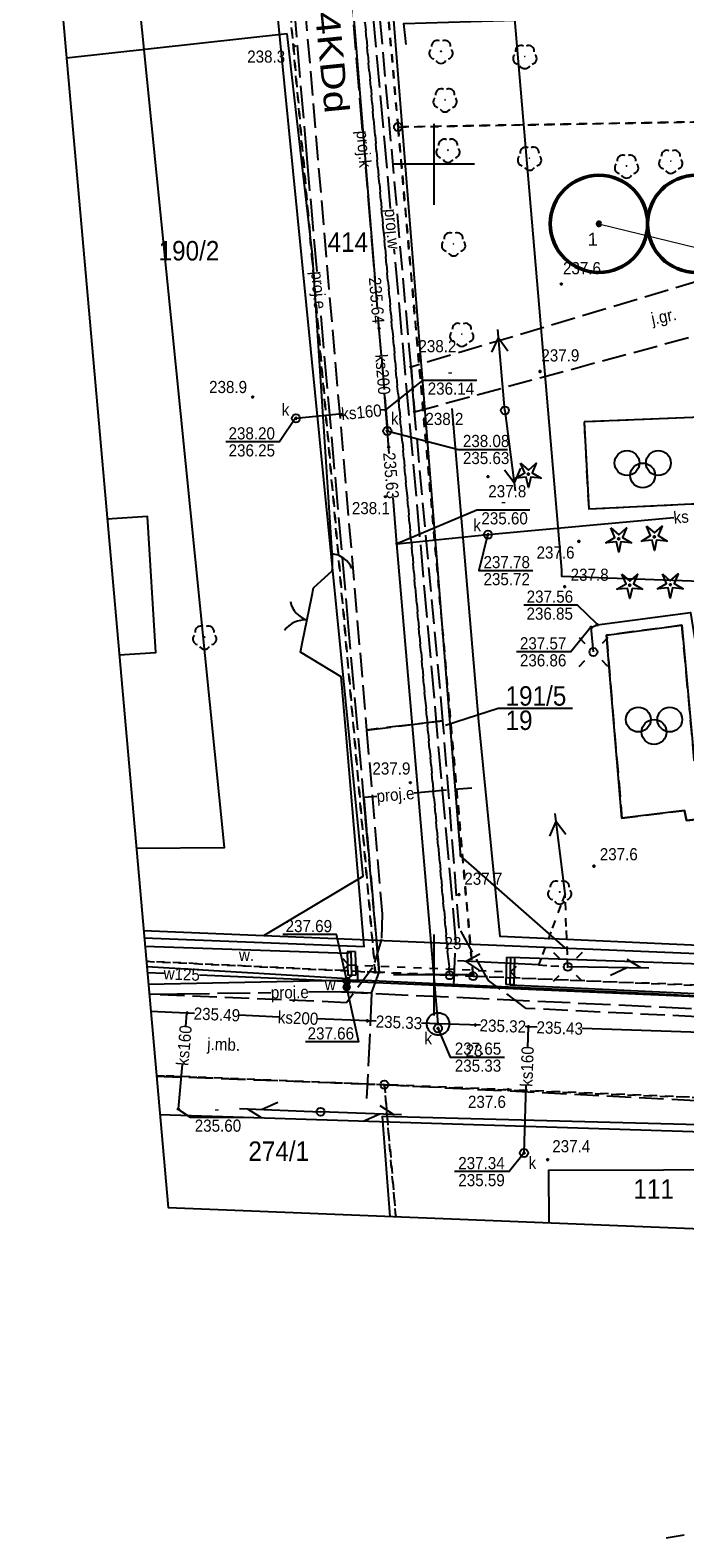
# Model space of a CAD drawing. Extents: x 6567718 to 6567944, y 5646915 to 5647067.
# Tile 1 of 6: x 6567725 to 6567765, y 5646915 to 5647008. Entities that reach past the tile are written whole.
import ezdxf
from ezdxf.enums import TextEntityAlignment as Align

# ---------------------------------------------------------------- set-up
doc = ezdxf.new("R2010")
doc.units = 0
doc.header["$MEASUREMENT"] = 0
for name, pattern in [('DGN_STYLE_2191', [1, -0.25, 0.5, -0.25]), ('DGN_STYLE_9021', [7.5, 3.75, 3.75]), ('KTJZ01_05', [2, 1.5, -0.5]), ('MZ052010', [1.5, 1, -0.5]), ('MZ05_512A', [1.75, -0.25, 0.5, -0.25, 0.5, -0.25]), ('PZAG_03_05', [9, 4.5, 4.5]), ('SUPE_P_01_05', [2.5, 2, -0.5]), ('SUPK_P_01_05', [2.5, 2, -0.5]), ('SUPW_P_01_05', [2.5, 2, -0.5])]:
    doc.linetypes.add(name, pattern=pattern)
for name, color, linetype, lineweight in [('_EKO_DŹ_odwierty', 4, 'CONTINUOUS', 50), ('_Eko_DŹ_odwierty_obszar', 4, 'CONTINUOUS', 50), ('_EKO_DŹ_odwierty_OPIS', 3, 'CONTINUOUS', 15), ('_EKO_DŹ_poziomy', 3, 'CONTINUOUS', 20)]:
    doc.layers.add(name, color=color, linetype=linetype, lineweight=lineweight)
for name, color, linetype in [('BDOT1', 7, 'CONTINUOUS'), ('EWID', 7, 'CONTINUOUS'), ('EWID_BUD', 7, 'CONTINUOUS'), ('GESUT1', 7, 'CONTINUOUS'), ('GESUT2', 7, 'CONTINUOUS'), ('PZAG', 7, 'CONTINUOUS'), ('REDAKCJA1', 7, 'CONTINUOUS')]:
    doc.layers.add(name, color=color, linetype=linetype)
doc.styles.add('Arial_1', font='arial.ttf')
doc.styles.add('STYLE-GEO_140', font='geo_140.shx', dxfattribs={"bigfont": 'geo_140big.shx'})
doc.styles.add('STYLE-SWISSNRW_1250', font='SWISSNRW_1250.shx')

# ---------------------------------------------------------------- blocks, each defined once
blk = doc.blocks.new('K100')
at = {"layer": 'REDAKCJA1', "color": 7, "linetype": 'Continuous'}
for p, q in [((0, -50), (0, 50)), ((50, 0), (-50, 0))]:
    blk.add_line(p, q, dxfattribs=at)
blk = doc.blocks.new('BUBS04_1')
at = {"layer": 'BDOT1', "color": 7, "linetype": 'Continuous'}
for centre in [(-1.92, 0.81), (1.88, 0.81), (-0.02, -0.69)]:
    blk.add_circle(centre, 1.5, dxfattribs=at)
blk = doc.blocks.new('BUBS00_1')
at = {"layer": 'BDOT1', "color": 7, "linetype": 'Continuous', "xscale": 1.700003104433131, "yscale": 1.700003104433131, "zscale": 1.700003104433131}
blk.add_blockref('BUBS04_1', (0, 0.1), dxfattribs=at)
blk = doc.blocks.new('KTOK02_5')
at = {"layer": 'BDOT1', "color": 7, "linetype": 'Continuous'}
for centre, radius, start, end in [((-5.07, -0.58), 5.1, 6.3346, 66.4772), ((5.07, -0.57), 5.09, 113.4577, 173.7302)]:
    blk.add_arc(centre, radius, start, end, dxfattribs=at)
blk = doc.blocks.new('KTOK04_3')
at = {"layer": 'BDOT1', "color": 7, "linetype": 'Continuous'}
blk.add_arc((5.07, -0.58), 5.1, 113.6745, 173.5136, dxfattribs=at)
blk = doc.blocks.new('DWG_H0_10')
at = {"layer": 'BDOT1', "linetype": 'Continuous'}
blk.add_hatch(color=7, dxfattribs=at).paths.add_polyline_path([(-0.1, 0, 1), (0.1, 0, 1)], flags=16)
at = {"layer": 'BDOT1', "color": 7, "linetype": 'Continuous'}
blk.add_lwpolyline([(-0.1, 0, 1), (0.1, 0, 1)], format="xyb", close=True, dxfattribs=at)
blk = doc.blocks.new('OBOP01_1')
at = {"layer": 'BDOT1', "color": 7, "linetype": 'Continuous'}
blk.add_lwpolyline([(-0.97, 1.34), (0, 0.48), (0.97, 1.34), (0.46, 0.15), (1.58, -0.51), (0.28, -0.39), (0, -1.66), (-0.28, -0.39), (-1.58, -0.51), (-0.46, 0.15), (-0.97, 1.34)], dxfattribs=at)
blk.add_circle((0, 0), 0.1, dxfattribs=at)
blk.add_blockref('DWG_H0_10', (0, 0), dxfattribs=at)
blk = doc.blocks.new('OBOP02_1')
at = {"layer": 'BDOT1', "color": 7, "linetype": 'Continuous'}
blk.add_circle((0, 0), 0.01, dxfattribs=at)
for centre, start, end in [((-0.76, -0.25), 138, 258), ((-0.47, 0.65), 66, 186), ((0.47, 0.65), 354, 114), ((0.76, -0.25), 282, 42), ((0, -0.8), 210, 330)]:
    blk.add_arc(centre, 0.7, start, end, dxfattribs=at)
blk = doc.blocks.new('DWG_H0_11')
at = {"layer": 'BDOT1', "linetype": 'Continuous'}
blk.add_hatch(color=7, dxfattribs=at).paths.add_polyline_path([(0.09, 0, 1), (-0.09, 0, 1)], flags=16)
at = {"layer": 'BDOT1', "color": 7, "linetype": 'Continuous'}
blk.add_lwpolyline([(0.09, 0, 1), (-0.09, 0, 1)], format="xyb", close=True, dxfattribs=at)
blk = doc.blocks.new('RTPW01_1')
at = {"layer": 'BDOT1', "color": 7, "linetype": 'Continuous'}
blk.add_circle((0, 0), 0.09, dxfattribs=at)
blk.add_blockref('DWG_H0_11', (0, 0), dxfattribs=at)
blk = doc.blocks.new('801_5')
at = {"layer": 'BDOT1', "linetype": 'Continuous'}
h = blk.add_hatch(color=7, dxfattribs=at)
edge = h.paths.add_edge_path()
edge.add_arc((-0.002, -0.004), 0.045, 0, 360)
at = {"layer": 'BDOT1', "color": 7, "linetype": 'Continuous'}
blk.add_circle((-0.002, -0.004), 0.045, dxfattribs=at)
blk = doc.blocks.new('SUSM04_1')
at = {"layer": 'GESUT1', "color": 235, "linetype": 'Continuous'}
blk.add_circle((0, 0), 0.5, dxfattribs=at)
blk = doc.blocks.new('SUSM01_1')
at = {"layer": 'GESUT1', "color": 235, "linetype": 'Continuous'}
for p, q in [((-1.77, 1.77), (-1.06, 1.06)), ((1.77, 1.77), (1.06, 1.06)), ((-1.77, -1.77), (-1.06, -1.06)), ((1.77, -1.77), (1.06, -1.06))]:
    blk.add_line(p, q, dxfattribs=at)
blk.add_circle((0, 0), 0.5, dxfattribs=at)
blk = doc.blocks.new('SUPT01_1')
at = {"layer": 'GESUT1', "color": 30, "linetype": 'Continuous'}
for p, q in [((-0.01, 4), (-1.01, 2.3)), ((-0.01, 5), (-0.01, -5)), ((-0.01, 2.3), (0.99, 0.3))]:
    blk.add_line(p, q, dxfattribs=at)
blk = doc.blocks.new('SUPT00_1')
at = {"layer": 'GESUT1', "color": 30, "linetype": 'Continuous', "rotation": 270}
blk.add_blockref('SUPT01_1', (5, -0.01), dxfattribs=at)
blk = doc.blocks.new('SUPT01_2')
at = {"layer": 'GESUT1', "color": 30, "linetype": 'Continuous'}
for p, q in [((-0.01, 4), (-1.01, 2.3)), ((-0.01, 5), (-0.01, -5)), ((-0.01, 2.3), (0.99, 0.3))]:
    blk.add_line(p, q, dxfattribs=at)
blk = doc.blocks.new('SUPT00_2')
at = {"layer": 'GESUT1', "color": 30, "linetype": 'Continuous', "rotation": 270}
blk.add_blockref('SUPT01_2', (5, -0.01), dxfattribs=at)
blk = doc.blocks.new('SUPE04_2')
at = {"layer": 'GESUT1', "color": 230, "linetype": 'Continuous'}
for p, q in [((-1, 2.3), (0, 4)), ((0, -5), (0, 5)), ((0, 4), (1, 2.3))]:
    blk.add_line(p, q, dxfattribs=at)
blk = doc.blocks.new('SUPE00_2')
at = {"layer": 'GESUT1', "color": 230, "linetype": 'Continuous', "rotation": 270}
blk.add_blockref('SUPE04_2', (5, 0), dxfattribs=at)
blk = doc.blocks.new('SUPE04_3')
at = {"layer": 'GESUT1', "color": 230, "linetype": 'Continuous'}
for p, q in [((-1, 2.3), (0, 4)), ((0, -5), (0, 5)), ((0, 4), (1, 2.3))]:
    blk.add_line(p, q, dxfattribs=at)
blk = doc.blocks.new('SUPE00_3')
at = {"layer": 'GESUT1', "color": 230, "linetype": 'Continuous', "rotation": 270}
blk.add_blockref('SUPE04_3', (5, 0), dxfattribs=at)
blk = doc.blocks.new('SUPE04_4')
at = {"layer": 'GESUT1', "color": 230, "linetype": 'Continuous'}
for p, q in [((-1, 2.29), (0, 3.99)), ((0, -5.01), (0, 4.99)), ((0, 3.99), (1, 2.29))]:
    blk.add_line(p, q, dxfattribs=at)
blk = doc.blocks.new('SUPE00_4')
at = {"layer": 'GESUT1', "color": 230, "linetype": 'Continuous', "rotation": 270}
blk.add_blockref('SUPE04_4', (5.01, 0), dxfattribs=at)
blk = doc.blocks.new('SUPE04_5')
at = {"layer": 'GESUT1', "color": 230, "linetype": 'Continuous'}
for p, q in [((-1, 2.3), (0, 4)), ((0, -5), (0, 5)), ((0, 4), (1, 2.3))]:
    blk.add_line(p, q, dxfattribs=at)
blk = doc.blocks.new('SUPE00_5')
at = {"layer": 'GESUT1', "color": 230, "linetype": 'Continuous', "rotation": 270}
blk.add_blockref('SUPE04_5', (5, 0), dxfattribs=at)
blk = doc.blocks.new('SUPT01_3')
at = {"layer": 'GESUT1', "color": 30, "linetype": 'Continuous'}
for p, q in [((0, 4), (-1, 2.3)), ((0, 5), (0, -5)), ((0, 2.3), (1, 0.3))]:
    blk.add_line(p, q, dxfattribs=at)
blk = doc.blocks.new('SUPT00_3')
at = {"layer": 'GESUT1', "color": 30, "linetype": 'Continuous', "rotation": 270}
blk.add_blockref('SUPT01_3', (5, 0), dxfattribs=at)
blk = doc.blocks.new('DWG_H0_22')
at = {"layer": 'GESUT1', "linetype": 'Continuous'}
blk.add_hatch(color=202, dxfattribs=at).paths.add_polyline_path([(0.4, 0, 1), (-0.4, 0, 1)], flags=16)
at = {"layer": 'GESUT1', "color": 202, "linetype": 'Continuous'}
blk.add_lwpolyline([(0.4, 0, 1), (-0.4, 0, 1)], format="xyb", close=True, dxfattribs=at)
blk = doc.blocks.new('SUUS25_7')
at = {"layer": 'GESUT1', "color": 202, "linetype": 'Continuous'}
blk.add_circle((0, 0), 0.4, dxfattribs=at)
blk.add_blockref('DWG_H0_22', (0, 0), dxfattribs=at)
blk = doc.blocks.new('SUUS22_1')
at = {"layer": 'GESUT1', "color": 202, "linetype": 'Continuous'}
blk.add_circle((0, 0), 0.5, dxfattribs=at)
blk = doc.blocks.new('DWG_H0_26')
at = {"layer": 'GESUT1', "linetype": 'Continuous'}
blk.add_hatch(color=230, dxfattribs=at).paths.add_polyline_path([(0.09, 0, 1), (-0.09, 0, 1)], flags=16)
at = {"layer": 'GESUT1', "color": 230, "linetype": 'Continuous'}
blk.add_lwpolyline([(0.09, 0, 1), (-0.09, 0, 1)], format="xyb", close=True, dxfattribs=at)
blk = doc.blocks.new('SUPS01_1')
at = {"layer": 'GESUT1', "color": 230, "linetype": 'Continuous'}
blk.add_circle((0, 0), 0.09, dxfattribs=at)
blk.add_blockref('DWG_H0_26', (0, 0), dxfattribs=at)
blk = doc.blocks.new('DWG_H0_27')
at = {"layer": 'GESUT1', "linetype": 'Continuous'}
blk.add_hatch(color=44, dxfattribs=at).paths.add_polyline_path([(-0.09, 0, 1), (0.09, 0, 1)], flags=16)
at = {"layer": 'GESUT1', "color": 44, "linetype": 'Continuous'}
blk.add_lwpolyline([(-0.09, 0, 1), (0.09, 0, 1)], format="xyb", close=True, dxfattribs=at)
blk = doc.blocks.new('SUPS00_1')
at = {"layer": 'GESUT1', "color": 44, "linetype": 'Continuous'}
blk.add_circle((0, 0), 0.09, dxfattribs=at)
blk.add_blockref('DWG_H0_27', (0, 0), dxfattribs=at)
blk = doc.blocks.new('DWG_H0_28')
at = {"layer": 'GESUT1', "linetype": 'Continuous'}
blk.add_hatch(color=5, dxfattribs=at).paths.add_polyline_path([(0.08, -0.01, 1), (-0.1, -0.01, 1)], flags=16)
at = {"layer": 'GESUT1', "color": 5, "linetype": 'Continuous'}
blk.add_lwpolyline([(0.08, -0.01, 1), (-0.1, -0.01, 1)], format="xyb", close=True, dxfattribs=at)
blk = doc.blocks.new('SUPS02_1')
at = {"layer": 'GESUT1', "color": 5, "linetype": 'Continuous'}
blk.add_circle((-0.01, -0.01), 0.09, dxfattribs=at)
blk.add_blockref('DWG_H0_28', (0, 0), dxfattribs=at)
blk = doc.blocks.new('EGBP04_1')
at = {"layer": 'EWID', "color": 92, "linetype": 'Continuous'}
blk.add_circle((0, 0), 0.5, dxfattribs=at)
blk = doc.blocks.new('Y0_18R')
at = {"layer": 'EWID', "linetype": 'Continuous'}
h = blk.add_hatch(color=7, dxfattribs=at)
edge = h.paths.add_edge_path()
edge.add_arc((0, 0), 0.09, 0, 360)
at = {"layer": 'EWID', "color": 92, "linetype": 'Continuous'}
blk.add_circle((0, 0), 0.09, dxfattribs=at)

msp = doc.modelspace()

# ---------------------------------------------------------------- linework, layer by layer
at = {"layer": '_EKO_DŹ_odwierty'}
msp.add_circle((6567760.171, 5646996.328), 0.108, dxfattribs=at)
at = {"layer": '_Eko_DŹ_odwierty_obszar'}
for centre in [(6567760.171, 5646996.328), (6567766.171, 5646996.328)]:
    msp.add_circle(centre, 3, dxfattribs=at)
at = {"layer": '_EKO_DŹ_poziomy'}
msp.add_lwpolyline([(6567760.171, 5646996.328), (6567767.063, 5646994.651), (6567773.503, 5646995.142), (6567775.839, 5646995.273), (6567778.317, 5646995.393), (6567780.088, 5646995.649), (6567781.074, 5646995.748), (6567781.279, 5646995.719)], dxfattribs=at)
at = {"layer": 'BDOT1', "color": 7, "linetype": 'Continuous'}
for p, q in [((6567744.73, 5646950.62), (6567744.361, 5646950.281)), ((6567744.73, 5646950.62), (6567744.391, 5646950.989)), ((6567744.73, 5646950.62), (6567745.23, 5646950.599)), ((6567745.729, 5646950.578), (6567746.229, 5646950.557)), ((6567746.728, 5646950.536), (6567747.228, 5646950.515)), ((6567747.727, 5646950.494), (6567748.227, 5646950.473)), ((6567748.726, 5646950.452), (6567749.226, 5646950.431)), ((6567749.726, 5646950.41), (6567750.225, 5646950.389)), ((6567750.725, 5646950.368), (6567751.224, 5646950.347)), ((6567751.724, 5646950.326), (6567752.223, 5646950.305)), ((6567752.723, 5646950.284), (6567753.222, 5646950.263)), ((6567754.72, 5646950.2), (6567755.089, 5646950.539)), ((6567753.722, 5646950.242), (6567754.222, 5646950.221)), ((6567754.72, 5646950.2), (6567755.059, 5646949.831))]:
    msp.add_line(p, q, dxfattribs=at)
at = {"layer": 'BDOT1', "color": 7, "linetype": 'KTJZ01_05'}
for points in [[(6567740.08, 5647032.17), (6567740.84, 5647023.67), (6567745.84, 5646965.1), (6567750.55, 5646965.68), (6567748.8, 5646984.74), (6567748.58, 5646987.49), (6567745.36, 5647023.84), (6567744.6, 5647032.25)], [(6567776.22, 5646946.92), (6567755.69, 5646947.94), (6567753.35, 5646949.66), (6567751.55, 5646952.88), (6567750.55, 5646965.68), (6567745.84, 5646965.1), (6567746.8, 5646953.77), (6567746.76, 5646952.21), (6567746.21, 5646950.43), (6567744.59, 5646948.29)], [(6567744.59, 5646948.29), (6567732.429, 5646948.807)], [(6567732.87, 5646943.76), (6567746.68, 5646943.25), (6567776.45, 5646941.73)]]:
    msp.add_lwpolyline(points, dxfattribs=at)
at = {"layer": 'BDOT1', "color": 7, "linetype": 'DGN_STYLE_9021'}
for points in [[(6567748.28, 5647007.39), (6567748.14, 5647008.69), (6567786.71, 5647009.83), (6567786.9, 5647009.74)], [(6567740.95, 5647008.04), (6567727.33, 5647006.55)], [(6567743.71, 5646975.98), (6567743.71, 5646976.03), (6567742.5, 5646994.41), (6567740.95, 5647008.04)], [(6567752.77, 5646965.64), (6567751.12, 5646984.94)], [(6567742.461, 5646973.342), (6567742.57, 5646973.88), (6567743.71, 5646974.92), (6567743.71, 5646974.98)], [(6567744.55, 5646965.1), (6567744.28, 5646968.38), (6567741.76, 5646969.9), (6567741.869, 5646970.436)], [(6567775.39, 5646951.41), (6567754.08, 5646952.37), (6567752.77, 5646965.64)], [(6567732.12, 5646952.29), (6567745.69, 5646951.75), (6567744.55, 5646965.1)], [(6567771.31, 5646937.65), (6567771.6, 5646937.94), (6567771.02, 5646940.63), (6567746.8, 5646941.26), (6567747.28, 5646935.11)]]:
    msp.add_lwpolyline(points, dxfattribs=at)
at = {"layer": 'BDOT1', "color": 7, "linetype": 'KTJZ01_05'}
msp.add_lwpolyline([(6567748.58, 5646987.49), (6567748.8, 5646984.74), (6567767.38, 5646989.77), (6567776.79, 5646991.74), (6567800.63, 5646990.6), (6567800.82, 5646993.77), (6567776.54, 5646994.91), (6567766.35, 5646992.81)], close=True, dxfattribs=at)
at = {"layer": 'BDOT1', "color": 7, "linetype": 'Continuous'}
for points in [[(6567759.25, 5646984.11), (6567759.54, 5646978.75), (6567766.72, 5646979.09), (6567766.46, 5646984.4), (6567759.25, 5646984.11)], [(6567743.71, 5646975.98), (6567743.71, 5646974.98)], [(6567741.869, 5646970.436), (6567742.461, 5646973.342)], [(6567769.49, 5646963.57), (6567769.69, 5646959.99), (6567765.56, 5646959.52), (6567765.45, 5646960.15), (6567761.58, 5646959.68), (6567760.64, 5646970.96), (6567765.29, 5646971.57), (6567766.05, 5646963.23), (6567769.49, 5646963.57)], [(6567732.28, 5646950.52), (6567744.7, 5646949.78), (6567744.93, 5646949.97), (6567744.89, 5646951.43), (6567744.67, 5646951.32), (6567732.17, 5646951.76)], [(6567745.14, 5646951.437), (6567744.64, 5646951.423)], [(6567744.64, 5646951.423), (6567744.68, 5646949.963)], [(6567745.14, 5646951.437), (6567745.18, 5646949.977)], [(6567754.46, 5646951.076), (6567754.42, 5646949.406)], [(6567754.96, 5646951.064), (6567754.46, 5646951.076)], [(6567754.96, 5646951.064), (6567754.92, 5646949.394)], [(6567745.18, 5646949.977), (6567744.68, 5646949.963)], [(6567754.92, 5646949.394), (6567754.42, 5646949.406)]]:
    msp.add_lwpolyline(points, dxfattribs=at)
at = {"layer": 'BDOT1', "color": 7, "linetype": 'MZ052010'}
for points in [[(6567759.25, 5646984.11), (6567759.54, 5646978.75), (6567766.72, 5646979.09), (6567766.46, 5646984.4)], [(6567760.64, 5646970.96), (6567761.58, 5646959.68), (6567765.45, 5646960.15), (6567765.56, 5646959.52), (6567769.69, 5646959.99), (6567769.49, 5646963.57), (6567766.05, 5646963.23), (6567765.29, 5646971.57)]]:
    msp.add_lwpolyline(points, close=True, dxfattribs=at)
at = {"layer": 'BDOT1', "color": 7, "linetype": 'Continuous'}
msp.add_lwpolyline([(6567754.67, 5646949.4), (6567775.32, 5646948.43), (6567788.82, 5646947.82), (6567788.74, 5646949.92), (6567787.53, 5646949.94), (6567775.27, 5646950.35), (6567754.71, 5646951.07)], close=True, dxfattribs=at)
at = {"layer": 'EWID', "color": 92, "linetype": 'DGN_STYLE_2191'}
for p, q in [((6567739.12, 5647032.16), (6567746.37, 5646950.17)), ((6567746.37, 5646950.17), (6567739.12, 5647032.16)), ((6567750.97, 5646949.98), (6567745.74, 5647008.76)), ((6567745.74, 5647008.76), (6567750.97, 5646949.98)), ((6567747.21, 5647008.79), (6567747.783, 5647002.3)), ((6567747.783, 5647002.3), (6567747.21, 5647008.79)), ((6567747.783, 5647002.3), (6567830.443, 5647003.7)), ((6567830.443, 5647003.7), (6567747.783, 5647002.3)), ((6567752.41, 5646949.92), (6567747.783, 5647002.3)), ((6567747.783, 5647002.3), (6567752.41, 5646949.92)), ((6567746.37, 5646950.17), (6567732.249, 5646950.844)), ((6567732.25, 5646950.84), (6567746.37, 5646950.17)), ((6567746.37, 5646950.17), (6567750.97, 5646949.98)), ((6567750.97, 5646949.98), (6567746.37, 5646950.17)), ((6567750.97, 5646949.98), (6567752.41, 5646949.92)), ((6567752.41, 5646949.92), (6567750.97, 5646949.98)), ((6567752.41, 5646949.92), (6567823.25, 5646947.076)), ((6567823.25, 5646947.076), (6567752.41, 5646949.92)), ((6567746.94, 5646943.23), (6567732.87, 5646943.79)), ((6567732.87, 5646943.79), (6567746.94, 5646943.23)), ((6567803.73, 5646940.9), (6567746.94, 5646943.23)), ((6567746.94, 5646943.23), (6567803.73, 5646940.9)), ((6567747.64, 5646935.1), (6567746.94, 5646943.23)), ((6567746.94, 5646943.23), (6567747.64, 5646935.1))]:
    msp.add_line(p, q, dxfattribs=at)
at = {"layer": 'EWID', "color": 92, "linetype": 'Continuous'}
msp.add_lwpolyline([(6567750.71, 5646965.4), (6567753.96, 5646966.46), (6567758.53, 5646966.46)], dxfattribs=at)
at = {"layer": 'EWID_BUD', "color": 7, "linetype": 'Continuous'}
for points in [[(6567730.58, 5646969.74), (6567732.85, 5646969.88), (6567732.33, 5646978.27), (6567729.84, 5646978.11)], [(6567771.25, 5646934.15), (6567771.24, 5646937.97), (6567757.05, 5646937.94), (6567757.08, 5646934.72)]]:
    msp.add_lwpolyline(points, dxfattribs=at)
at = {"layer": 'GESUT1', "color": 44, "linetype": 'Continuous'}
for points in [[(6567746.36, 5646992.98), (6567744.68, 5647013.76)], [(6567746.75, 5646988.2), (6567746.58, 5646990.24)], [(6567747.02, 5646984.86), (6567749.33, 5646986.69), (6567752.64, 5646986.69)], [(6567747.24, 5646982.17), (6567747.12, 5646983.55), (6567747.02, 5646984.86), (6567746.94, 5646985.88)], [(6567747.02, 5646984.86), (6567746.68, 5646984.83)], [(6567741.48, 5646984.38), (6567740.47, 5646982.88), (6567737.15, 5646982.88)], [(6567744.35, 5646984.6), (6567741.48, 5646984.33)], [(6567747.16, 5646983.55), (6567751.5, 5646982.41), (6567754.53, 5646982.41)], [(6567750.25, 5646946.98), (6567747.71, 5646976.6), (6567747.47, 5646979.44)], [(6567747.66, 5646976.6), (6567752.64, 5646978.69), (6567755.91, 5646978.69)], [(6567753.32, 5646977.16), (6567764.79, 5646978.21)], [(6567747.71, 5646976.6), (6567753.32, 5646977.16)], [(6567753.32, 5646977.2), (6567752.77, 5646974.94), (6567756.1, 5646974.94)], [(6567735.22, 5646947.63), (6567734.76, 5646947.65), (6567732.52, 5646947.75)], [(6567734.69, 5646946.81), (6567734.76, 5646947.65)], [(6567740.45, 5646947.4), (6567737.99, 5646947.51)], [(6567746.44, 5646947.14), (6567742.77, 5646947.3)], [(6567752.86, 5646946.9), (6567750.25, 5646946.98), (6567749.22, 5646947.02)], [(6567750.24, 5646946.71), (6567751, 5646944.93), (6567754.35, 5646944.93)], [(6567756.36, 5646946.78), (6567755.82, 5646946.8), (6567755.61, 5646946.81)], [(6567755.78, 5646945.52), (6567755.82, 5646946.8)], [(6567796.29, 5646945.45), (6567759.14, 5646946.69)], [(6567734.23, 5646941.74), (6567734.48, 5646944.48)], [(6567755.55, 5646939.02), (6567755.69, 5646943.18)], [(6567734.18, 5646941.74), (6567734.96, 5646941.23), (6567738.23, 5646941.23)], [(6567755.55, 5646939.02), (6567754.63, 5646937.87), (6567751.27, 5646937.87)]]:
    msp.add_lwpolyline(points, dxfattribs=at)
at = {"layer": 'GESUT1', "color": 230, "linetype": 'Continuous'}
for points in [[(6567760.06, 5646971.64), (6567758.85, 5646972.81), (6567755.53, 5646972.81)], [(6567759.83, 5646969.92), (6567759.69, 5646971.43), (6567760.06, 5646971.6), (6567765.81, 5646972.36), (6567766.65, 5646967.04), (6567777.04, 5646966.22), (6567783.41, 5646965.88)], [(6567759.69, 5646971.48), (6567758.43, 5646969.93), (6567755.08, 5646969.93)]]:
    msp.add_lwpolyline(points, dxfattribs=at)
at = {"layer": 'GESUT1', "color": 202, "linetype": 'MZ05_512A'}
msp.add_lwpolyline([(6567756.45, 5646950.62), (6567758.25, 5646950.5), (6567758.08, 5646955)], close=True, dxfattribs=at)
at = {"layer": 'GESUT1', "color": 5, "linetype": 'Continuous'}
for points in [[(6567744.63, 5646949.66), (6567743.98, 5646952.49), (6567740.68, 5646952.49)], [(6567745.26, 5646950.56), (6567745.27, 5646949.69)], [(6567732.31, 5646950.16), (6567733.35, 5646950.11)], [(6567732.374, 5646949.436), (6567745.27, 5646949.69), (6567763.47, 5646948.85), (6567775.42, 5646948.22), (6567794.61, 5646947.19), (6567804.01, 5646946.701)], [(6567735.53, 5646950.01), (6567773.75, 5646948.34), (6567781.45, 5646948.04), (6567783.37, 5646947.98)]]:
    msp.add_lwpolyline(points, dxfattribs=at)
at = {"layer": 'GESUT1', "color": 202, "linetype": 'Continuous'}
msp.add_lwpolyline([(6567744.61, 5646949.25), (6567745.34, 5646945.87), (6567742.07, 5646945.87)], dxfattribs=at)
at = {"layer": 'GESUT1', "color": 44, "linetype": 'Continuous'}
msp.add_lwpolyline([(6567749.56, 5646946.92), (6567749.56, 5646946.98), (6567749.56, 5646947.04), (6567749.57, 5646947.1), (6567749.58, 5646947.16), (6567749.6, 5646947.22), (6567749.62, 5646947.27), (6567749.65, 5646947.33), (6567749.68, 5646947.38), (6567749.72, 5646947.43), (6567749.76, 5646947.47), (6567749.8, 5646947.51), (6567749.85, 5646947.55), (6567749.9, 5646947.58), (6567749.96, 5646947.61), (6567750.01, 5646947.63), (6567750.07, 5646947.65), (6567750.13, 5646947.66), (6567750.19, 5646947.67), (6567750.25, 5646947.67), (6567750.31, 5646947.67), (6567750.37, 5646947.66), (6567750.43, 5646947.65), (6567750.49, 5646947.63), (6567750.54, 5646947.61), (6567750.6, 5646947.58), (6567750.65, 5646947.55), (6567750.7, 5646947.51), (6567750.74, 5646947.47), (6567750.78, 5646947.43), (6567750.82, 5646947.38), (6567750.85, 5646947.33), (6567750.88, 5646947.27), (6567750.9, 5646947.22), (6567750.92, 5646947.16), (6567750.93, 5646947.1), (6567750.94, 5646947.04), (6567750.94, 5646946.98), (6567750.94, 5646946.92), (6567750.93, 5646946.86), (6567750.92, 5646946.8), (6567750.9, 5646946.74), (6567750.88, 5646946.69), (6567750.85, 5646946.63), (6567750.82, 5646946.58), (6567750.78, 5646946.53), (6567750.74, 5646946.49), (6567750.7, 5646946.45), (6567750.65, 5646946.41), (6567750.6, 5646946.38), (6567750.54, 5646946.35), (6567750.49, 5646946.33), (6567750.43, 5646946.31), (6567750.37, 5646946.3), (6567750.31, 5646946.29), (6567750.25, 5646946.29), (6567750.19, 5646946.29), (6567750.13, 5646946.3), (6567750.07, 5646946.31), (6567750.01, 5646946.33), (6567749.96, 5646946.35), (6567749.9, 5646946.38), (6567749.85, 5646946.41), (6567749.8, 5646946.45), (6567749.76, 5646946.49), (6567749.72, 5646946.53), (6567749.68, 5646946.58), (6567749.65, 5646946.63), (6567749.62, 5646946.69), (6567749.6, 5646946.74), (6567749.58, 5646946.8), (6567749.57, 5646946.86)], close=True, dxfattribs=at)
at = {"layer": 'GESUT2', "color": 230, "linetype": 'SUPE_P_01_05'}
for points in [[(6567742.788, 5646993.394), (6567742.17, 5647000.365), (6567740.731, 5647017.413), (6567739.487, 5647032.164)], [(6567745.664, 5646960.958), (6567745.87, 5646958.632), (6567746.62, 5646950.17), (6567744.752, 5646971.237), (6567742.992, 5646991.093)], [(6567748.767, 5646961.234), (6567752.328, 5646961.549)], [(6567746.147, 5646948.866), (6567746.62, 5646950.17), (6567745.87, 5646958.632), (6567745.664, 5646960.958), (6567746.466, 5646961.03)], [(6567732.429, 5646948.812), (6567734.154, 5646948.836), (6567739.945, 5646948.917)], [(6567742.255, 5646948.949), (6567743.906, 5646948.972), (6567746.147, 5646948.866), (6567745.842, 5646942.38)], [(6567746.147, 5646948.866), (6567743.906, 5646948.972), (6567768.211, 5646947.829), (6567784.029, 5646947.086), (6567783.943, 5646940.913), (6567806.461, 5646939.771), (6567821.151, 5646939.027), (6567827.342, 5646938.827), (6567821.151, 5646939.027), (6567849.186, 5646938.121), (6567858.362, 5646937.824)]]:
    msp.add_lwpolyline(points, dxfattribs=at)
at = {"layer": 'GESUT2', "color": 5, "linetype": 'SUPW_P_01_05'}
for points in [[(6567747.32, 5646997.27), (6567746.19, 5647009.95), (6567746.94, 5647010.84), (6567745.55, 5647032.27)], [(6567751.21, 5646949.35), (6567751.35, 5646952.13), (6567747.55, 5646994.76)]]:
    msp.add_lwpolyline(points, dxfattribs=at)
at = {"layer": 'GESUT2', "color": 44, "linetype": 'SUPK_P_01_05'}
for points in [[(6567745.594, 5647002.082), (6567745.046, 5647008.594)], [(6567747.147, 5646983.625), (6567745.784, 5646999.82)]]:
    msp.add_lwpolyline(points, dxfattribs=at)
at = {"layer": 'PZAG', "color": 191, "linetype": 'PZAG_03_05'}
msp.add_line((6567764.31, 5646915.28), (6567765.42, 5646915.46), dxfattribs=at)
at = {"layer": 'PZAG', "color": 53, "linetype": 'Continuous'}
for points in [[(6567739.51, 5646952.44), (6567745.63, 5646956.09), (6567738.08, 5647032.14)], [(6567745.63, 5647032.27), (6567751.62, 5646957.55), (6567751.62, 5646957.34), (6567758.07, 5646951.67)], [(6567732.08, 5646952.75), (6567865.66, 5646947.19)], [(6567733.08, 5646941.4), (6567866.56, 5646937.13)]]:
    msp.add_lwpolyline(points, dxfattribs=at)
at = {"layer": 'PZAG', "color": 191, "linetype": 'PZAG_03_05'}
for points in [[(6567752.96, 5647032.39), (6567757.87, 5646974.96), (6567757.87, 5646974.59), (6567831.71, 5646971.95)], [(6567731.63, 5646957.82), (6567737.07, 5646957.86), (6567729.62, 5647032)]]:
    msp.add_lwpolyline(points, dxfattribs=at)
at = {"layer": 'REDAKCJA1', "color": 133, "linetype": 'Continuous'}
msp.add_lwpolyline([(6567725.089, 5647031.92), (6567733.591, 5646935.664), (6567867.179, 5646930.3), (6567857.819, 5647034.168)], close=True, dxfattribs=at)

# ---------------------------------------------------------------- block references
at = {"layer": 'BDOT1', "color": 7, "linetype": 'Continuous'}
for name, p, xscale, yscale, zscale in [('RTPW01_1', (6567741.39, 5647007.3), 0.5, 0.5, 0.5), ('OBOP02_1', (6567750.43, 5647006.97), 0.5, 0.5, 0.5), ('OBOP02_1', (6567755.6, 5647006.65), 0.5, 0.5, 0.5), ('OBOP02_1', (6567750.68, 5647003.98), 0.5, 0.5, 0.5), ('OBOP02_1', (6567750.86, 5647000.87), 0.5, 0.5, 0.5), ('OBOP02_1', (6567755.89, 5647000.38), 0.5, 0.5, 0.5), ('OBOP02_1', (6567761.87, 5646999.9), 0.5, 0.5, 0.5), ('OBOP02_1', (6567764.6, 5647000.19), 0.5, 0.5, 0.5), ('OBOP02_1', (6567751.2, 5646995.1), 0.5, 0.5, 0.5), ('RTPW01_1', (6567757.85, 5646992.61), 0.5, 0.5, 0.5), ('OBOP02_1', (6567751.71, 5646989.52), 0.5, 0.5, 0.5), ('RTPW01_1', (6567748.58, 5646987.49), 0.5, 0.5, 0.5), ('RTPW01_1', (6567756.54, 5646987.22), 0.5, 0.5, 0.5), ('RTPW01_1', (6567738.82, 5646985.64), 0.5, 0.5, 0.5), ('RTPW01_1', (6567748.8, 5646984.74), 0.5, 0.5, 0.5), ('RTPW01_1', (6567744.32, 5646984.55), 0.5, 0.5, 0.5), ('BUBS00_1', (6567762.88, 5646981.13), 0.2999981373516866, 0.2999981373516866, 0.2999981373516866), ('OBOP01_1', (6567755.82, 5646980.89), 0.5, 0.5, 0.5), ('RTPW01_1', (6567753.33, 5646980.74), 0.5, 0.5, 0.5), ('OBOP01_1', (6567761.39, 5646976.9), 0.5, 0.5, 0.5), ('OBOP01_1', (6567763.59, 5646977.02), 0.5, 0.5, 0.5), ('RTPW01_1', (6567758.93, 5646976.74), 0.5, 0.5, 0.5), ('OBOP01_1', (6567762.07, 5646974.04), 0.5, 0.5, 0.5), ('OBOP01_1', (6567764.57, 5646974.07), 0.5, 0.5, 0.5), ('RTPW01_1', (6567758.06, 5646973.95), 0.5, 0.5, 0.5), ('OBOP02_1', (6567735.85, 5646970.84), 0.5, 0.5, 0.5), ('BUBS00_1', (6567763.58, 5646965.31), 0.2999981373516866, 0.2999981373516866, 0.2999981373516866), ('RTPW01_1', (6567759.86, 5646956.71), 0.5, 0.5, 0.5), ('RTPW01_1', (6567751.53, 5646954.96), 0.5, 0.5, 0.5), ('OBOP02_1', (6567757.75, 5646955.12), 0.5, 0.5, 0.5), ('RTPW01_1', (6567754.59, 5646942.92), 0.5, 0.5, 0.5), ('RTPW01_1', (6567757.01, 5646938.6), 0.5, 0.5, 0.5)]:
    msp.add_blockref(name, p, dxfattribs=dict(at, xscale=xscale, yscale=yscale, zscale=zscale))
for p in [(6567746.99, 5646979.5), (6567748.54, 5646961.86)]:
    msp.add_blockref('801_5', p, dxfattribs=at)
for name, p, xscale, yscale, zscale, rotation in [('KTOK04_3', (6567743.71, 5646975.98), 0.2999981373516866, 0.2999981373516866, 0.2999981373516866, 270), ('KTOK02_5', (6567742.16, 5646971.89), 0.2999987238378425, 0.2999987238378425, 0.2999987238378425, 78.49646490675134)]:
    msp.add_blockref(name, p, dxfattribs=dict(at, xscale=xscale, yscale=yscale, zscale=zscale, rotation=rotation))
at = {"layer": 'EWID', "color": 92, "linetype": 'Continuous', "xscale": 0.5, "yscale": 0.5, "zscale": 0.5}
for name, p in [('EGBP04_1', (6567747.78, 5647002.3)), ('Y0_18R', (6567746.37, 5646950.17)), ('EGBP04_1', (6567750.97, 5646949.98)), ('EGBP04_1', (6567752.41, 5646949.92)), ('EGBP04_1', (6567746.94, 5646943.23))]:
    msp.add_blockref(name, p, dxfattribs=at)
at = {"layer": 'GESUT1', "color": 44, "linetype": 'Continuous', "xscale": 0.5, "yscale": 0.5, "zscale": 0.5}
for p in [(6567746.61, 5646989.89), (6567747.02, 5646984.86), (6567741.48, 5646984.33), (6567747.12, 5646983.55), (6567747.2, 5646982.57), (6567747.71, 5646976.6), (6567753.32, 5646977.16), (6567734.76, 5646947.65), (6567745.89, 5646947.17), (6567750.24, 5646946.71), (6567752.55, 5646946.91), (6567755.82, 5646946.8), (6567734.23, 5646941.74), (6567755.55, 5646939.02)]:
    msp.add_blockref('SUPS00_1', p, dxfattribs=at)
at = {"layer": 'GESUT1', "color": 230, "linetype": 'Continuous'}
for name, p, xscale, yscale, zscale, rotation in [('SUPE00_2', (6567754.37, 5646984.82), 0.4999979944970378, 0.4999979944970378, 0.4999979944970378, 94.99988045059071), ('SUPE00_3', (6567754.37, 5646984.82), 0.5000012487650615, 0.5000012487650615, 0.5000012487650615, 277.2997474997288), ('SUPE00_5', (6567758.08, 5646955), 0.5000018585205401, 0.5000018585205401, 0.5000018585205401, 97.10019665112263), ('SUPE00_4', (6567756.45, 5646950.62), 0.5000008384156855, 0.5000008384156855, 0.5000008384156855, 177.2001089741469)]:
    msp.add_blockref(name, p, dxfattribs=dict(at, xscale=xscale, yscale=yscale, zscale=zscale, rotation=rotation))
at = {"layer": 'GESUT1', "color": 235, "linetype": 'Continuous', "xscale": 0.5, "yscale": 0.5, "zscale": 0.5}
for name, p in [('SUSM04_1', (6567754.37, 5646984.82)), ('SUSM01_1', (6567759.83, 5646969.92)), ('SUSM01_1', (6567758.25, 5646950.5)), ('SUSM04_1', (6567743, 5646941.56))]:
    msp.add_blockref(name, p, dxfattribs=at)
at = {"layer": 'GESUT1', "color": 202, "linetype": 'Continuous', "xscale": 0.5, "yscale": 0.5, "zscale": 0.5}
for name, p in [('SUUS22_1', (6567741.48, 5646984.33)), ('SUUS22_1', (6567747.12, 5646983.55)), ('SUUS22_1', (6567753.32, 5646977.16)), ('SUUS25_7', (6567744.61, 5646949.25)), ('SUUS25_7', (6567744.63, 5646949.61)), ('SUUS22_1', (6567750.24, 5646946.71)), ('SUUS22_1', (6567755.55, 5646939.02))]:
    msp.add_blockref(name, p, dxfattribs=at)
at = {"layer": 'GESUT1', "color": 230, "linetype": 'Continuous', "xscale": 0.5, "yscale": 0.5, "zscale": 0.5}
for p in [(6567759.69, 5646971.43), (6567760.06, 5646971.6)]:
    msp.add_blockref('SUPS01_1', p, dxfattribs=at)
at = {"layer": 'GESUT1', "color": 30, "linetype": 'Continuous'}
for name, p, xscale, yscale, zscale, rotation in [('SUPT00_3', (6567758.25, 5646950.5), 0.5000011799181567, 0.5000011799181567, 0.5000011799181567, 359.0997659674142), ('SUPT00_2', (6567743, 5646941.56), 0.5000006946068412, 0.5000006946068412, 0.5000006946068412, 177.7999243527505), ('SUPT00_1', (6567743, 5646941.56), 0.5000006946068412, 0.5000006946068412, 0.5000006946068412, 357.7999243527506)]:
    msp.add_blockref(name, p, dxfattribs=dict(at, xscale=xscale, yscale=yscale, zscale=zscale, rotation=rotation))
at = {"layer": 'GESUT1', "color": 5, "linetype": 'Continuous', "xscale": 0.5, "yscale": 0.5, "zscale": 0.5}
for p in [(6567744.63, 5646949.61), (6567744.61, 5646949.25)]:
    msp.add_blockref('SUPS02_1', p, dxfattribs=at)
at = {"layer": 'REDAKCJA1', "color": 7, "linetype": 'Continuous', "xscale": 0.04999813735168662, "yscale": 0.04999813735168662, "zscale": 0.04999813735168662}
for p in [(6567750, 5647000), (6567750, 5646950)]:
    msp.add_blockref('K100', p, dxfattribs=at)

# ---------------------------------------------------------------- texts
at = {"layer": '_EKO_DŹ_odwierty_OPIS', "color": 3, "insert": (6567759.471, 5646995.774), "char_height": 0.8, "width": 1.70754, "attachment_point": 1, "rotation": 0.65934, "style": 'Arial_1'}
msp.add_mtext('1', dxfattribs=at)
at = {"layer": 'BDOT1', "color": 7, "linetype": 'Continuous', "style": 'STYLE-GEO_140', "width": 0.93328}
for s, p in [('238.3', (6567739.647, 5647006.645)), ('237.6', (6567759.123, 5646993.595)), ('238.2', (6567750.208, 5646988.785)), ('237.9', (6567757.79, 5646988.215)), ('238.9', (6567737.297, 5646986.265)), ('238.2', (6567750.638, 5646984.295)), ('237.8', (6567754.517, 5646979.835)), ('237.6', (6567757.493, 5646976.055)), ('237.8', (6567759.597, 5646974.685)), ('237.6', (6567761.393, 5646957.445)), ('237.7', (6567753.039, 5646955.935)), ('w.', (6567738.434, 5646951.235)), ('237.6', (6567753.263, 5646942.175)), ('237.4', (6567758.463, 5646939.435))]:
    msp.add_text(s, height=0.75, dxfattribs=at).set_placement(p, align=Align.MIDDLE_CENTER)
for s, rotation, p in [('j.gr.', 11.7322, (6567764.169, 5646990.62)), ('j.mb.', 358.45793, (6567737.024, 5646945.718))]:
    msp.add_text(s, height=0.75, rotation=rotation, dxfattribs=at).set_placement(p, align=Align.MIDDLE_CENTER)
at = {"layer": 'BDOT1', "color": 7, "linetype": 'Continuous', "style": 'STYLE-GEO_140', "width": 0.93336}
for s, p in [('238.1', (6567744.93, 5646978.42)), ('237.9', (6567746.2, 5646962.36))]:
    msp.add_text(s, height=0.75, dxfattribs=at).set_placement(p)
at = {"layer": 'EWID', "color": 92, "linetype": 'Continuous', "style": 'STYLE-GEO_140', "width": 0.9333}
for s, p in [('190/2', (6567734.884, 5646994.67)), ('414', (6567744.682, 5646995.2)), ('274/1', (6567740.42, 5646939.13))]:
    msp.add_text(s, height=1.2, dxfattribs=at).set_placement(p, align=Align.MIDDLE_CENTER)
at = {"layer": 'EWID', "color": 92, "linetype": 'Continuous', "style": 'STYLE-GEO_140', "width": 0.93335}
for s, p in [('191/5', (6567754.41, 5646966.61)), ('19', (6567754.41, 5646965.11))]:
    msp.add_text(s, height=1.2, dxfattribs=at).set_placement(p)
at = {"layer": 'EWID_BUD', "color": 7, "linetype": 'Continuous', "style": 'STYLE-GEO_140', "width": 0.9333}
msp.add_text('111', height=1.2, dxfattribs=at).set_placement((6567763.548, 5646936.8), align=Align.MIDDLE_CENTER)
at = {"layer": 'GESUT1', "color": 44, "linetype": 'Continuous', "style": 'STYLE-GEO_140', "width": 0.93328}
for s, rotation, p in [('235.64', 274.62908, (6567746.465, 5646991.608)), ('ks200', 274.67549, (6567746.839, 5646987.037)), ('ks160', 5.46473, (6567745.521, 5646984.715)), ('235.63', 274.85233, (6567747.35, 5646980.802)), ('ks', 5.23789, (6567765.238, 5646978.244)), ('235.49', 357.48423, (6567736.608, 5646947.564)), ('ks200', 357.52329, (6567741.613, 5646947.344)), ('235.33', 357.55034, (6567747.835, 5646947.075)), ('ks160', 84.87551, (6567734.581, 5646945.651)), ('235.32', 358.14907, (6567754.243, 5646946.85)), ('235.43', 358.08943, (6567757.754, 5646946.728)), ('ks160', 88.01238, (6567755.736, 5646944.354))]:
    msp.add_text(s, height=0.75, rotation=rotation, dxfattribs=at).set_placement(p, align=Align.MIDDLE_CENTER)
at = {"layer": 'GESUT1', "color": 44, "linetype": 'Continuous', "style": 'STYLE-GEO_140', "width": 0.93336}
for s, p in [('236.14', (6567749.61, 5646985.79)), ('238.08', (6567751.78, 5646982.56)), ('235.63', (6567751.78, 5646981.51)), ('235.60', (6567752.92, 5646977.79)), ('237.78', (6567753.05, 5646975.09)), ('235.72', (6567753.05, 5646974.04)), ('237.65', (6567751.28, 5646945.08)), ('235.33', (6567751.28, 5646944.03)), ('235.60', (6567735.24, 5646940.33))]:
    msp.add_text(s, height=0.75, dxfattribs=at).set_placement(p)
for p in [(6567750.994, 5646986.84), (6567754.284, 5646978.84), (6567736.604, 5646941.38)]:
    msp.add_text('-', height=0.75, dxfattribs=at).set_placement(p, align=Align.CENTER)
at = {"layer": 'GESUT1', "color": 250, "linetype": 'Continuous', "style": 'STYLE-GEO_140', "width": 0.93328}
for s, p in [('k', (6567740.843, 5646984.865)), ('k', (6567747.573, 5646984.325)), ('k', (6567752.663, 5646977.745)), ('w', (6567743.596, 5646949.425)), ('k', (6567749.643, 5646946.085)), ('k', (6567756.063, 5646938.415))]:
    msp.add_text(s, height=0.75, dxfattribs=at).set_placement(p, align=Align.MIDDLE_CENTER)
at = {"layer": 'GESUT1', "color": 44, "linetype": 'Continuous', "style": 'STYLE-GEO_140', "width": 0.93336}
for s, p in [('238.20', (6567740.187, 5646983.03)), ('236.25', (6567740.192, 5646981.98)), ('237.34', (6567754.357, 5646938.02)), ('235.59', (6567754.361, 5646936.97))]:
    msp.add_text(s, height=0.75, dxfattribs=at).set_placement(p, align=Align.RIGHT)
at = {"layer": 'GESUT1', "color": 230, "linetype": 'Continuous', "style": 'STYLE-GEO_140', "width": 0.93336}
for s, p in [('237.56', (6567758.576, 5646972.96)), ('236.85', (6567758.566, 5646971.91)), ('237.57', (6567758.159, 5646970.08)), ('236.86', (6567758.159, 5646969.03))]:
    msp.add_text(s, height=0.75, dxfattribs=at).set_placement(p, align=Align.RIGHT)
at = {"layer": 'GESUT1', "color": 5, "linetype": 'Continuous', "style": 'STYLE-GEO_140', "width": 0.93336}
for s, p in [('237.69', (6567743.709, 5646952.64)), ('23', (6567751.686, 5646951.59)), ('237.66', (6567745.065, 5646946.02)), ('23', (6567752.994, 5646944.97))]:
    msp.add_text(s, height=0.75, dxfattribs=at).set_placement(p, align=Align.RIGHT)
at = {"layer": 'GESUT1', "color": 5, "linetype": 'Continuous', "style": 'STYLE-GEO_140', "width": 0.93328}
msp.add_text('w125', height=0.75, rotation=357.49335, dxfattribs=at).set_placement((6567734.44, 5646950.057), align=Align.MIDDLE_CENTER)
at = {"layer": 'GESUT2', "color": 44, "linetype": 'Continuous', "style": 'STYLE-GEO_140', "width": 0.93328}
msp.add_text('proj.k', height=0.75, rotation=274.81137, dxfattribs=at).set_placement((6567745.679, 5647000.947), align=Align.MIDDLE_CENTER)
at = {"layer": 'GESUT2', "color": 5, "linetype": 'Continuous', "style": 'STYLE-GEO_140', "width": 0.93328}
msp.add_text('proj.w', height=0.75, rotation=275.09971, dxfattribs=at).set_placement((6567747.426, 5646996.017), align=Align.MIDDLE_CENTER)
at = {"layer": 'GESUT2', "color": 230, "linetype": 'Continuous', "style": 'STYLE-GEO_140', "width": 0.93328}
for rotation, p in [(275.06609, (6567742.886, 5646992.24)), (5.06609, (6567747.62, 5646961.126)), (0.79572, (6567741.103, 5646948.931))]:
    msp.add_text('proj.e', height=0.75, rotation=rotation, dxfattribs=at).set_placement(p, align=Align.MIDDLE_CENTER)
at = {"layer": 'PZAG', "color": 191, "linetype": 'Continuous', "style": 'STYLE-SWISSNRW_1250', "width": 1.2}
msp.add_text('4KDd', height=1.5, rotation=275.6716, dxfattribs=at).set_placement((6567742.963, 5647006.214), align=Align.CENTER)

doc.saveas('drawing.dxf')
